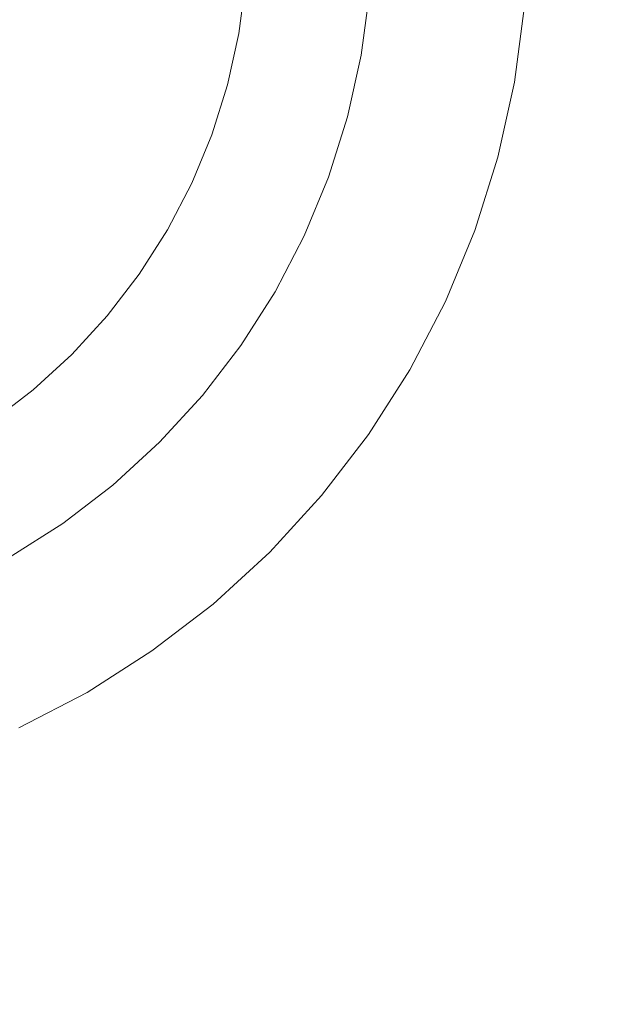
# Model space of a CAD drawing. Header units: millimetres. Extents: x -148 to 148, y -92 to 92.
# Tile 18 of 49: x -84 to -75, y 47 to 63. Entities that reach past the tile are written whole.
import ezdxf

# ---------------------------------------------------------------- set-up
doc = ezdxf.new("R2010")
doc.units = ezdxf.units.MM
doc.header["$LTSCALE"] = 25.4
doc.layers.add('Lighting-Moving Light', color=7, linetype='Continuous', lineweight=5, true_color=0x000000)

# ---------------------------------------------------------------- blocks, each defined once
blk = doc.blocks.new('Group-1')
at = {"layer": 'Lighting-Moving Light', "color": 7, "linetype": 'Continuous', "lineweight": 5, "transparency": 33554687}
for points in [[(-1905.589, -1205.846, -16.5), (-2119.658, -1205.846, -16.5), (-2119.658, -1379.915, -16.5), (-1905.589, -1379.915, -16.5)], [(-2116.123, -1209.38, -108.466), (-1909.124, -1209.38, -108.466), (-1909.124, -1376.38, -108.466), (-2116.123, -1376.38, -108.466)]]:
    blk.add_3dface(points, dxfattribs=at)
for points, invisible_edges in [([(-2097.143, -1236.708, 0.035), (-2096.481, -1236.2, 0.035), (-2095.867, -1235.637, 0.035), (-2102.623, -1228.88, 0.035)], 12), ([(-2095.867, -1235.637, 0.035), (-2095.303, -1235.023, 0.035), (-2094.796, -1234.361, 0.035), (-2102.623, -1228.88, 0.035)], 12), ([(-2094.796, -1234.361, 0.035), (-2094.348, -1233.658, 0.035), (-2093.963, -1232.919, 0.035), (-2102.623, -1228.88, 0.035)], 12), ([(-2093.963, -1232.919, 0.035), (-2093.644, -1232.149, 0.035), (-2093.393, -1231.354, 0.035), (-2102.623, -1228.88, 0.035)], 12), ([(-2093.393, -1231.354, 0.035), (-2093.213, -1230.54, 0.035), (-2093.104, -1229.713, 0.035), (-2102.623, -1228.88, 0.035)], 12), ([(-2088.677, -1230.101, -16.465), (-2088.836, -1231.311, -16.465), (-2089.101, -1232.504, -16.465), (-2102.623, -1228.88, -16.465)], 12), ([(-2089.101, -1232.504, -16.465), (-2089.468, -1233.669, -16.465), (-2089.935, -1234.797, -16.465), (-2102.623, -1228.88, -16.465)], 12), ([(-2089.935, -1234.797, -16.465), (-2090.499, -1235.88, -16.465), (-2091.155, -1236.91, -16.465), (-2102.623, -1228.88, -16.465)], 12), ([(-2091.155, -1236.91, -16.465), (-2091.899, -1237.879, -16.465), (-2092.724, -1238.78, -16.465), (-2102.623, -1228.88, -16.465)], 12), ([(-2092.724, -1238.78, -16.465), (-2093.624, -1239.605, -16.465), (-2094.593, -1240.348, -16.465), (-2102.623, -1228.88, -16.465)], 12), ([(-2094.593, -1240.348, -16.465), (-2095.623, -1241.005, -16.465), (-2096.707, -1241.569, -16.465), (-2102.623, -1228.88, -16.465)], 12), ([(-2093.104, -1229.713, 0.035), (-2093.213, -1230.54, 0.035), (-2093.05, -1230.568, 0.028), (-2092.94, -1229.728, 0.028)], 14), ([(-2092.94, -1229.728, 0.028), (-2093.05, -1230.568, 0.028), (-2092.889, -1230.597, 0.007), (-2092.776, -1229.742, 0.007)], 15), ([(-2092.776, -1229.742, 0.007), (-2092.889, -1230.597, 0.007), (-2092.729, -1230.625, -0.027), (-2092.615, -1229.756, -0.027)], 15), ([(-2092.615, -1229.756, -0.027), (-2092.729, -1230.625, -0.027), (-2092.573, -1230.652, -0.074), (-2092.457, -1229.77, -0.074)], 15), ([(-2092.457, -1229.77, -0.074), (-2092.573, -1230.652, -0.074), (-2092.422, -1230.679, -0.134), (-2092.304, -1229.783, -0.134)], 15), ([(-2092.304, -1229.783, -0.134), (-2092.422, -1230.679, -0.134), (-2092.275, -1230.705, -0.206), (-2092.156, -1229.796, -0.206)], 15), ([(-2092.156, -1229.796, -0.206), (-2092.275, -1230.705, -0.206), (-2092.136, -1230.73, -0.291), (-2092.014, -1229.809, -0.291)], 15), ([(-2092.014, -1229.809, -0.291), (-2092.136, -1230.73, -0.291), (-2092.003, -1230.753, -0.387), (-2091.88, -1229.82, -0.387)], 15), ([(-2091.88, -1229.82, -0.387), (-2092.003, -1230.753, -0.387), (-2091.879, -1230.775, -0.494), (-2091.755, -1229.831, -0.494)], 15), ([(-2091.755, -1229.831, -0.494), (-2091.879, -1230.775, -0.494), (-2091.764, -1230.795, -0.611), (-2091.638, -1229.841, -0.611)], 15), ([(-2091.638, -1229.841, -0.611), (-2091.764, -1230.795, -0.611), (-2091.658, -1230.814, -0.737), (-2091.532, -1229.851, -0.737)], 15), ([(-2091.532, -1229.851, -0.737), (-2091.658, -1230.814, -0.737), (-2091.564, -1230.83, -0.872), (-2091.436, -1229.859, -0.872)], 15), ([(-2091.436, -1229.859, -0.872), (-2091.564, -1230.83, -0.872), (-2091.481, -1230.845, -1.014), (-2091.352, -1229.867, -1.014)], 15), ([(-2091.352, -1229.867, -1.014), (-2091.481, -1230.845, -1.014), (-2091.409, -1230.858, -1.162), (-2091.279, -1229.873, -1.162)], 15), ([(-2091.279, -1229.873, -1.162), (-2091.409, -1230.858, -1.162), (-2091.35, -1230.868, -1.316), (-2091.22, -1229.878, -1.316)], 15), ([(-2091.22, -1229.878, -1.316), (-2091.35, -1230.868, -1.316), (-2091.303, -1230.876, -1.475), (-2091.173, -1229.882, -1.475)], 15), ([(-2091.173, -1229.882, -1.475), (-2091.303, -1230.876, -1.475), (-2091.27, -1230.882, -1.637), (-2091.139, -1229.885, -1.637)], 11), ([(-2088.836, -1231.311, -16.465), (-2088.677, -1230.101, -16.465), (-2091.139, -1229.885, -1.637), (-2091.27, -1230.882, -1.637)], 10), ([(-2093.213, -1230.54, 0.035), (-2093.393, -1231.354, 0.035), (-2093.234, -1231.396, 0.028), (-2093.05, -1230.568, 0.028)], 14), ([(-2093.05, -1230.568, 0.028), (-2093.234, -1231.396, 0.028), (-2093.075, -1231.439, 0.007), (-2092.889, -1230.597, 0.007)], 15), ([(-2092.889, -1230.597, 0.007), (-2093.075, -1231.439, 0.007), (-2092.919, -1231.481, -0.027), (-2092.729, -1230.625, -0.027)], 15), ([(-2092.729, -1230.625, -0.027), (-2092.919, -1231.481, -0.027), (-2092.766, -1231.522, -0.074), (-2092.573, -1230.652, -0.074)], 15), ([(-2092.573, -1230.652, -0.074), (-2092.766, -1231.522, -0.074), (-2092.617, -1231.562, -0.134), (-2092.422, -1230.679, -0.134)], 15), ([(-2092.422, -1230.679, -0.134), (-2092.617, -1231.562, -0.134), (-2092.474, -1231.6, -0.206), (-2092.275, -1230.705, -0.206)], 15), ([(-2092.275, -1230.705, -0.206), (-2092.474, -1231.6, -0.206), (-2092.337, -1231.637, -0.291), (-2092.136, -1230.73, -0.291)], 15), ([(-2092.136, -1230.73, -0.291), (-2092.337, -1231.637, -0.291), (-2092.207, -1231.672, -0.387), (-2092.003, -1230.753, -0.387)], 15), ([(-2092.003, -1230.753, -0.387), (-2092.207, -1231.672, -0.387), (-2092.085, -1231.704, -0.494), (-2091.879, -1230.775, -0.494)], 15), ([(-2091.879, -1230.775, -0.494), (-2092.085, -1231.704, -0.494), (-2091.972, -1231.734, -0.611), (-2091.764, -1230.795, -0.611)], 15), ([(-2091.764, -1230.795, -0.611), (-2091.972, -1231.734, -0.611), (-2091.869, -1231.762, -0.737), (-2091.658, -1230.814, -0.737)], 15), ([(-2091.658, -1230.814, -0.737), (-2091.869, -1231.762, -0.737), (-2091.776, -1231.787, -0.872), (-2091.564, -1230.83, -0.872)], 15), ([(-2091.564, -1230.83, -0.872), (-2091.776, -1231.787, -0.872), (-2091.694, -1231.809, -1.014), (-2091.481, -1230.845, -1.014)], 15), ([(-2091.481, -1230.845, -1.014), (-2091.694, -1231.809, -1.014), (-2091.624, -1231.828, -1.162), (-2091.409, -1230.858, -1.162)], 15), ([(-2091.409, -1230.858, -1.162), (-2091.624, -1231.828, -1.162), (-2091.566, -1231.843, -1.316), (-2091.35, -1230.868, -1.316)], 15), ([(-2091.35, -1230.868, -1.316), (-2091.566, -1231.843, -1.316), (-2091.521, -1231.855, -1.475), (-2091.303, -1230.876, -1.475)], 15), ([(-2091.303, -1230.876, -1.475), (-2091.521, -1231.855, -1.475), (-2091.488, -1231.864, -1.637), (-2091.27, -1230.882, -1.637)], 11), ([(-2089.101, -1232.504, -16.465), (-2088.836, -1231.311, -16.465), (-2091.27, -1230.882, -1.637), (-2091.488, -1231.864, -1.637)], 10), ([(-2093.393, -1231.354, 0.035), (-2093.644, -1232.149, 0.035), (-2093.489, -1232.205, 0.028), (-2093.234, -1231.396, 0.028)], 14), ([(-2093.234, -1231.396, 0.028), (-2093.489, -1232.205, 0.028), (-2093.335, -1232.261, 0.007), (-2093.075, -1231.439, 0.007)], 15), ([(-2093.075, -1231.439, 0.007), (-2093.335, -1232.261, 0.007), (-2093.183, -1232.317, -0.027), (-2092.919, -1231.481, -0.027)], 15), ([(-2092.919, -1231.481, -0.027), (-2093.183, -1232.317, -0.027), (-2093.034, -1232.371, -0.074), (-2092.766, -1231.522, -0.074)], 15), ([(-2092.766, -1231.522, -0.074), (-2093.034, -1232.371, -0.074), (-2092.889, -1232.423, -0.134), (-2092.617, -1231.562, -0.134)], 15), ([(-2092.617, -1231.562, -0.134), (-2092.889, -1232.423, -0.134), (-2092.749, -1232.474, -0.206), (-2092.474, -1231.6, -0.206)], 15), ([(-2092.474, -1231.6, -0.206), (-2092.749, -1232.474, -0.206), (-2092.616, -1232.523, -0.291), (-2092.337, -1231.637, -0.291)], 15), ([(-2092.337, -1231.637, -0.291), (-2092.616, -1232.523, -0.291), (-2092.49, -1232.569, -0.387), (-2092.207, -1231.672, -0.387)], 15), ([(-2092.207, -1231.672, -0.387), (-2092.49, -1232.569, -0.387), (-2092.371, -1232.612, -0.494), (-2092.085, -1231.704, -0.494)], 15), ([(-2092.085, -1231.704, -0.494), (-2092.371, -1232.612, -0.494), (-2092.261, -1232.652, -0.611), (-2091.972, -1231.734, -0.611)], 15), ([(-2091.972, -1231.734, -0.611), (-2092.261, -1232.652, -0.611), (-2092.161, -1232.688, -0.737), (-2091.869, -1231.762, -0.737)], 15), ([(-2091.869, -1231.762, -0.737), (-2092.161, -1232.688, -0.737), (-2092.071, -1232.721, -0.872), (-2091.776, -1231.787, -0.872)], 15), ([(-2091.776, -1231.787, -0.872), (-2092.071, -1232.721, -0.872), (-2091.991, -1232.75, -1.014), (-2091.694, -1231.809, -1.014)], 15), ([(-2091.694, -1231.809, -1.014), (-2091.991, -1232.75, -1.014), (-2091.923, -1232.775, -1.162), (-2091.624, -1231.828, -1.162)], 15), ([(-2091.624, -1231.828, -1.162), (-2091.923, -1232.775, -1.162), (-2091.866, -1232.796, -1.316), (-2091.566, -1231.843, -1.316)], 15), ([(-2091.566, -1231.843, -1.316), (-2091.866, -1232.796, -1.316), (-2091.822, -1232.812, -1.475), (-2091.521, -1231.855, -1.475)], 15), ([(-2091.521, -1231.855, -1.475), (-2091.822, -1232.812, -1.475), (-2091.79, -1232.823, -1.637), (-2091.488, -1231.864, -1.637)], 11), ([(-2089.468, -1233.669, -16.465), (-2089.101, -1232.504, -16.465), (-2091.488, -1231.864, -1.637), (-2091.79, -1232.823, -1.637)], 10), ([(-2093.644, -1232.149, 0.035), (-2093.963, -1232.919, 0.035), (-2093.813, -1232.989, 0.028), (-2093.489, -1232.205, 0.028)], 14), ([(-2093.489, -1232.205, 0.028), (-2093.813, -1232.989, 0.028), (-2093.665, -1233.058, 0.007), (-2093.335, -1232.261, 0.007)], 15), ([(-2093.335, -1232.261, 0.007), (-2093.665, -1233.058, 0.007), (-2093.518, -1233.126, -0.027), (-2093.183, -1232.317, -0.027)], 15), ([(-2093.183, -1232.317, -0.027), (-2093.518, -1233.126, -0.027), (-2093.374, -1233.193, -0.074), (-2093.034, -1232.371, -0.074)], 15), ([(-2093.034, -1232.371, -0.074), (-2093.374, -1233.193, -0.074), (-2093.235, -1233.258, -0.134), (-2092.889, -1232.423, -0.134)], 15), ([(-2092.889, -1232.423, -0.134), (-2093.235, -1233.258, -0.134), (-2093.1, -1233.321, -0.206), (-2092.749, -1232.474, -0.206)], 15), ([(-2092.749, -1232.474, -0.206), (-2093.1, -1233.321, -0.206), (-2092.972, -1233.381, -0.291), (-2092.616, -1232.523, -0.291)], 15), ([(-2092.616, -1232.523, -0.291), (-2092.972, -1233.381, -0.291), (-2092.85, -1233.438, -0.387), (-2092.49, -1232.569, -0.387)], 15), ([(-2092.49, -1232.569, -0.387), (-2092.85, -1233.438, -0.387), (-2092.735, -1233.491, -0.494), (-2092.371, -1232.612, -0.494)], 15), ([(-2092.371, -1232.612, -0.494), (-2092.735, -1233.491, -0.494), (-2092.629, -1233.541, -0.611), (-2092.261, -1232.652, -0.611)], 15), ([(-2092.261, -1232.652, -0.611), (-2092.629, -1233.541, -0.611), (-2092.532, -1233.586, -0.737), (-2092.161, -1232.688, -0.737)], 15), ([(-2092.161, -1232.688, -0.737), (-2092.532, -1233.586, -0.737), (-2092.445, -1233.626, -0.872), (-2092.071, -1232.721, -0.872)], 15), ([(-2092.071, -1232.721, -0.872), (-2092.445, -1233.626, -0.872), (-2092.369, -1233.662, -1.014), (-2091.991, -1232.75, -1.014)], 15), ([(-2091.991, -1232.75, -1.014), (-2092.369, -1233.662, -1.014), (-2092.303, -1233.693, -1.162), (-2091.923, -1232.775, -1.162)], 15), ([(-2091.923, -1232.775, -1.162), (-2092.303, -1233.693, -1.162), (-2092.249, -1233.718, -1.316), (-2091.866, -1232.796, -1.316)], 15), ([(-2093.963, -1232.919, 0.035), (-2094.348, -1233.658, 0.035), (-2094.205, -1233.741, 0.028), (-2093.813, -1232.989, 0.028)], 14), ([(-2091.866, -1232.796, -1.316), (-2092.249, -1233.718, -1.316), (-2092.206, -1233.738, -1.475), (-2091.822, -1232.812, -1.475)], 15), ([(-2091.822, -1232.812, -1.475), (-2092.206, -1233.738, -1.475), (-2092.175, -1233.753, -1.637), (-2091.79, -1232.823, -1.637)], 11), ([(-2089.935, -1234.797, -16.465), (-2089.468, -1233.669, -16.465), (-2091.79, -1232.823, -1.637), (-2092.175, -1233.753, -1.637)], 10), ([(-2093.813, -1232.989, 0.028), (-2094.205, -1233.741, 0.028), (-2094.063, -1233.823, 0.007), (-2093.665, -1233.058, 0.007)], 15), ([(-2093.665, -1233.058, 0.007), (-2094.063, -1233.823, 0.007), (-2093.923, -1233.904, -0.027), (-2093.518, -1233.126, -0.027)], 15), ([(-2093.518, -1233.126, -0.027), (-2093.923, -1233.904, -0.027), (-2093.785, -1233.983, -0.074), (-2093.374, -1233.193, -0.074)], 15), ([(-2093.374, -1233.193, -0.074), (-2093.785, -1233.983, -0.074), (-2093.652, -1234.06, -0.134), (-2093.235, -1233.258, -0.134)], 15), ([(-2093.235, -1233.258, -0.134), (-2093.652, -1234.06, -0.134), (-2093.523, -1234.134, -0.206), (-2093.1, -1233.321, -0.206)], 15), ([(-2093.1, -1233.321, -0.206), (-2093.523, -1234.134, -0.206), (-2093.401, -1234.205, -0.291), (-2092.972, -1233.381, -0.291)], 15), ([(-2092.972, -1233.381, -0.291), (-2093.401, -1234.205, -0.291), (-2093.284, -1234.273, -0.387), (-2092.85, -1233.438, -0.387)], 15), ([(-2092.85, -1233.438, -0.387), (-2093.284, -1234.273, -0.387), (-2093.175, -1234.336, -0.494), (-2092.735, -1233.491, -0.494)], 15), ([(-2092.735, -1233.491, -0.494), (-2093.175, -1234.336, -0.494), (-2093.074, -1234.394, -0.611), (-2092.629, -1233.541, -0.611)], 15), ([(-2092.629, -1233.541, -0.611), (-2093.074, -1234.394, -0.611), (-2092.981, -1234.447, -0.737), (-2092.532, -1233.586, -0.737)], 15), ([(-2094.348, -1233.658, 0.035), (-2094.796, -1234.361, 0.035), (-2094.661, -1234.456, 0.028), (-2094.205, -1233.741, 0.028)], 14), ([(-2092.532, -1233.586, -0.737), (-2092.981, -1234.447, -0.737), (-2092.898, -1234.495, -0.872), (-2092.445, -1233.626, -0.872)], 15), ([(-2092.445, -1233.626, -0.872), (-2092.898, -1234.495, -0.872), (-2092.825, -1234.538, -1.014), (-2092.369, -1233.662, -1.014)], 15), ([(-2092.369, -1233.662, -1.014), (-2092.825, -1234.538, -1.014), (-2092.762, -1234.574, -1.162), (-2092.303, -1233.693, -1.162)], 15), ([(-2092.303, -1233.693, -1.162), (-2092.762, -1234.574, -1.162), (-2092.71, -1234.604, -1.316), (-2092.249, -1233.718, -1.316)], 15), ([(-2092.249, -1233.718, -1.316), (-2092.71, -1234.604, -1.316), (-2092.669, -1234.628, -1.475), (-2092.206, -1233.738, -1.475)], 15), ([(-2094.205, -1233.741, 0.028), (-2094.661, -1234.456, 0.028), (-2094.526, -1234.55, 0.007), (-2094.063, -1233.823, 0.007)], 15), ([(-2094.063, -1233.823, 0.007), (-2094.526, -1234.55, 0.007), (-2094.394, -1234.643, -0.027), (-2093.923, -1233.904, -0.027)], 15), ([(-2092.206, -1233.738, -1.475), (-2092.669, -1234.628, -1.475), (-2092.639, -1234.645, -1.637), (-2092.175, -1233.753, -1.637)], 11), ([(-2090.499, -1235.88, -16.465), (-2089.935, -1234.797, -16.465), (-2092.175, -1233.753, -1.637), (-2092.639, -1234.645, -1.637)], 10), ([(-2093.923, -1233.904, -0.027), (-2094.394, -1234.643, -0.027), (-2094.264, -1234.734, -0.074), (-2093.785, -1233.983, -0.074)], 15), ([(-2093.785, -1233.983, -0.074), (-2094.264, -1234.734, -0.074), (-2094.138, -1234.822, -0.134), (-2093.652, -1234.06, -0.134)], 15), ([(-2093.652, -1234.06, -0.134), (-2094.138, -1234.822, -0.134), (-2094.016, -1234.907, -0.206), (-2093.523, -1234.134, -0.206)], 15), ([(-2093.523, -1234.134, -0.206), (-2094.016, -1234.907, -0.206), (-2093.9, -1234.989, -0.291), (-2093.401, -1234.205, -0.291)], 15), ([(-2093.401, -1234.205, -0.291), (-2093.9, -1234.989, -0.291), (-2093.789, -1235.066, -0.387), (-2093.284, -1234.273, -0.387)], 15), ([(-2093.284, -1234.273, -0.387), (-2093.789, -1235.066, -0.387), (-2093.686, -1235.138, -0.494), (-2093.175, -1234.336, -0.494)], 15), ([(-2093.175, -1234.336, -0.494), (-2093.686, -1235.138, -0.494), (-2093.59, -1235.205, -0.611), (-2093.074, -1234.394, -0.611)], 15), ([(-2094.796, -1234.361, 0.035), (-2095.303, -1235.023, 0.035), (-2095.177, -1235.129, 0.028), (-2094.661, -1234.456, 0.028)], 14), ([(-2094.661, -1234.456, 0.028), (-2095.177, -1235.129, 0.028), (-2095.051, -1235.234, 0.007), (-2094.526, -1234.55, 0.007)], 15), ([(-2093.074, -1234.394, -0.611), (-2093.59, -1235.205, -0.611), (-2093.503, -1235.267, -0.737), (-2092.981, -1234.447, -0.737)], 15), ([(-2092.981, -1234.447, -0.737), (-2093.503, -1235.267, -0.737), (-2093.424, -1235.322, -0.872), (-2092.898, -1234.495, -0.872)], 15), ([(-2092.898, -1234.495, -0.872), (-2093.424, -1235.322, -0.872), (-2093.355, -1235.37, -1.014), (-2092.825, -1234.538, -1.014)], 15), ([(-2094.526, -1234.55, 0.007), (-2095.051, -1235.234, 0.007), (-2094.927, -1235.338, -0.027), (-2094.394, -1234.643, -0.027)], 15), ([(-2094.394, -1234.643, -0.027), (-2094.927, -1235.338, -0.027), (-2094.806, -1235.44, -0.074), (-2094.264, -1234.734, -0.074)], 15), ([(-2092.825, -1234.538, -1.014), (-2093.355, -1235.37, -1.014), (-2093.295, -1235.412, -1.162), (-2092.762, -1234.574, -1.162)], 15), ([(-2092.762, -1234.574, -1.162), (-2093.295, -1235.412, -1.162), (-2093.246, -1235.446, -1.316), (-2092.71, -1234.604, -1.316)], 15), ([(-2092.71, -1234.604, -1.316), (-2093.246, -1235.446, -1.316), (-2093.208, -1235.473, -1.475), (-2092.669, -1234.628, -1.475)], 15), ([(-2092.669, -1234.628, -1.475), (-2093.208, -1235.473, -1.475), (-2093.18, -1235.493, -1.637), (-2092.639, -1234.645, -1.637)], 11), ([(-2091.155, -1236.91, -16.465), (-2090.499, -1235.88, -16.465), (-2092.639, -1234.645, -1.637), (-2093.18, -1235.493, -1.637)], 10), ([(-2094.264, -1234.734, -0.074), (-2094.806, -1235.44, -0.074), (-2094.688, -1235.539, -0.134), (-2094.138, -1234.822, -0.134)], 15), ([(-2094.138, -1234.822, -0.134), (-2094.688, -1235.539, -0.134), (-2094.574, -1235.635, -0.206), (-2094.016, -1234.907, -0.206)], 15), ([(-2094.016, -1234.907, -0.206), (-2094.574, -1235.635, -0.206), (-2094.465, -1235.726, -0.291), (-2093.9, -1234.989, -0.291)], 15), ([(-2095.303, -1235.023, 0.035), (-2095.867, -1235.637, 0.035), (-2095.75, -1235.754, 0.028), (-2095.177, -1235.129, 0.028)], 14), ([(-2095.177, -1235.129, 0.028), (-2095.75, -1235.754, 0.028), (-2095.634, -1235.87, 0.007), (-2095.051, -1235.234, 0.007)], 15), ([(-2093.9, -1234.989, -0.291), (-2094.465, -1235.726, -0.291), (-2094.362, -1235.812, -0.387), (-2093.789, -1235.066, -0.387)], 15), ([(-2093.789, -1235.066, -0.387), (-2094.362, -1235.812, -0.387), (-2094.266, -1235.893, -0.494), (-2093.686, -1235.138, -0.494)], 15), ([(-2095.051, -1235.234, 0.007), (-2095.634, -1235.87, 0.007), (-2095.519, -1235.985, -0.027), (-2094.927, -1235.338, -0.027)], 15), ([(-2093.686, -1235.138, -0.494), (-2094.266, -1235.893, -0.494), (-2094.176, -1235.969, -0.611), (-2093.59, -1235.205, -0.611)], 15), ([(-2093.59, -1235.205, -0.611), (-2094.176, -1235.969, -0.611), (-2094.094, -1236.037, -0.737), (-2093.503, -1235.267, -0.737)], 15), ([(-2093.503, -1235.267, -0.737), (-2094.094, -1236.037, -0.737), (-2094.021, -1236.099, -0.872), (-2093.424, -1235.322, -0.872)], 15), ([(-2094.927, -1235.338, -0.027), (-2095.519, -1235.985, -0.027), (-2095.407, -1236.097, -0.074), (-2094.806, -1235.44, -0.074)], 15), ([(-2094.806, -1235.44, -0.074), (-2095.407, -1236.097, -0.074), (-2095.298, -1236.205, -0.134), (-2094.688, -1235.539, -0.134)], 15), ([(-2093.424, -1235.322, -0.872), (-2094.021, -1236.099, -0.872), (-2093.956, -1236.153, -1.014), (-2093.355, -1235.37, -1.014)], 15), ([(-2093.355, -1235.37, -1.014), (-2093.956, -1236.153, -1.014), (-2093.9, -1236.2, -1.162), (-2093.295, -1235.412, -1.162)], 15), ([(-2093.295, -1235.412, -1.162), (-2093.9, -1236.2, -1.162), (-2093.854, -1236.239, -1.316), (-2093.246, -1235.446, -1.316)], 15), ([(-2093.246, -1235.446, -1.316), (-2093.854, -1236.239, -1.316), (-2093.818, -1236.269, -1.475), (-2093.208, -1235.473, -1.475)], 15), ([(-2094.688, -1235.539, -0.134), (-2095.298, -1236.205, -0.134), (-2095.193, -1236.31, -0.206), (-2094.574, -1235.635, -0.206)], 15), ([(-2093.208, -1235.473, -1.475), (-2093.818, -1236.269, -1.475), (-2093.792, -1236.291, -1.637), (-2093.18, -1235.493, -1.637)], 11), ([(-2091.899, -1237.879, -16.465), (-2091.155, -1236.91, -16.465), (-2093.18, -1235.493, -1.637), (-2093.792, -1236.291, -1.637)], 10), ([(-2095.867, -1235.637, 0.035), (-2096.481, -1236.2, 0.035), (-2096.375, -1236.327, 0.028), (-2095.75, -1235.754, 0.028)], 14), ([(-2095.75, -1235.754, 0.028), (-2096.375, -1236.327, 0.028), (-2096.27, -1236.453, 0.007), (-2095.634, -1235.87, 0.007)], 15), ([(-2094.574, -1235.635, -0.206), (-2095.193, -1236.31, -0.206), (-2095.093, -1236.411, -0.291), (-2094.465, -1235.726, -0.291)], 15), ([(-2094.465, -1235.726, -0.291), (-2095.093, -1236.411, -0.291), (-2094.998, -1236.506, -0.387), (-2094.362, -1235.812, -0.387)], 15), ([(-2095.634, -1235.87, 0.007), (-2096.27, -1236.453, 0.007), (-2096.166, -1236.577, -0.027), (-2095.519, -1235.985, -0.027)], 15), ([(-2094.362, -1235.812, -0.387), (-2094.998, -1236.506, -0.387), (-2094.909, -1236.595, -0.494), (-2094.266, -1235.893, -0.494)], 15), ([(-2094.266, -1235.893, -0.494), (-2094.909, -1236.595, -0.494), (-2094.826, -1236.678, -0.611), (-2094.176, -1235.969, -0.611)], 15), ([(-2095.519, -1235.985, -0.027), (-2096.166, -1236.577, -0.027), (-2096.064, -1236.698, -0.074), (-2095.407, -1236.097, -0.074)], 15), ([(-2094.176, -1235.969, -0.611), (-2094.826, -1236.678, -0.611), (-2094.75, -1236.753, -0.737), (-2094.094, -1236.037, -0.737)], 15), ([(-2094.094, -1236.037, -0.737), (-2094.75, -1236.753, -0.737), (-2094.683, -1236.821, -0.872), (-2094.021, -1236.099, -0.872)], 15), ([(-2096.481, -1236.2, 0.035), (-2097.143, -1236.708, 0.035), (-2097.048, -1236.843, 0.028), (-2096.375, -1236.327, 0.028)], 14), ([(-2095.407, -1236.097, -0.074), (-2096.064, -1236.698, -0.074), (-2095.965, -1236.816, -0.134), (-2095.298, -1236.205, -0.134)], 15), ([(-2095.298, -1236.205, -0.134), (-2095.965, -1236.816, -0.134), (-2095.869, -1236.93, -0.206), (-2095.193, -1236.31, -0.206)], 15), ([(-2094.021, -1236.099, -0.872), (-2094.683, -1236.821, -0.872), (-2094.623, -1236.881, -1.014), (-2093.956, -1236.153, -1.014)], 15), ([(-2093.956, -1236.153, -1.014), (-2094.623, -1236.881, -1.014), (-2094.571, -1236.932, -1.162), (-2093.9, -1236.2, -1.162)], 15), ([(-2093.9, -1236.2, -1.162), (-2094.571, -1236.932, -1.162), (-2094.529, -1236.975, -1.316), (-2093.854, -1236.239, -1.316)], 15), ([(-2096.375, -1236.327, 0.028), (-2097.048, -1236.843, 0.028), (-2096.954, -1236.978, 0.007), (-2096.27, -1236.453, 0.007)], 15), ([(-2095.193, -1236.31, -0.206), (-2095.869, -1236.93, -0.206), (-2095.778, -1237.039, -0.291), (-2095.093, -1236.411, -0.291)], 15), ([(-2093.854, -1236.239, -1.316), (-2094.529, -1236.975, -1.316), (-2094.496, -1237.008, -1.475), (-2093.818, -1236.269, -1.475)], 15), ([(-2093.818, -1236.269, -1.475), (-2094.496, -1237.008, -1.475), (-2094.472, -1237.032, -1.637), (-2093.792, -1236.291, -1.637)], 11), ([(-2092.724, -1238.78, -16.465), (-2091.899, -1237.879, -16.465), (-2093.792, -1236.291, -1.637), (-2094.472, -1237.032, -1.637)], 10), ([(-2096.27, -1236.453, 0.007), (-2096.954, -1236.978, 0.007), (-2096.861, -1237.11, -0.027), (-2096.166, -1236.577, -0.027)], 15), ([(-2095.093, -1236.411, -0.291), (-2095.778, -1237.039, -0.291), (-2095.691, -1237.142, -0.387), (-2094.998, -1236.506, -0.387)], 15), ([(-2094.998, -1236.506, -0.387), (-2095.691, -1237.142, -0.387), (-2095.61, -1237.238, -0.494), (-2094.909, -1236.595, -0.494)], 15), ([(-2096.166, -1236.577, -0.027), (-2096.861, -1237.11, -0.027), (-2096.77, -1237.24, -0.074), (-2096.064, -1236.698, -0.074)], 15), ([(-2096.064, -1236.698, -0.074), (-2096.77, -1237.24, -0.074), (-2096.682, -1237.366, -0.134), (-2095.965, -1236.816, -0.134)], 15), ([(-2094.909, -1236.595, -0.494), (-2095.61, -1237.238, -0.494), (-2095.535, -1237.328, -0.611), (-2094.826, -1236.678, -0.611)], 15), ([(-2094.826, -1236.678, -0.611), (-2095.535, -1237.328, -0.611), (-2095.467, -1237.41, -0.737), (-2094.75, -1236.753, -0.737)], 15), ([(-2095.965, -1236.816, -0.134), (-2096.682, -1237.366, -0.134), (-2096.596, -1237.488, -0.206), (-2095.869, -1236.93, -0.206)], 15), ([(-2094.75, -1236.753, -0.737), (-2095.467, -1237.41, -0.737), (-2095.405, -1237.483, -0.872), (-2094.683, -1236.821, -0.872)], 15), ([(-2094.683, -1236.821, -0.872), (-2095.405, -1237.483, -0.872), (-2095.35, -1237.548, -1.014), (-2094.623, -1236.881, -1.014)], 15), ([(-2095.869, -1236.93, -0.206), (-2096.596, -1237.488, -0.206), (-2096.515, -1237.604, -0.291), (-2095.778, -1237.039, -0.291)], 15), ([(-2094.623, -1236.881, -1.014), (-2095.35, -1237.548, -1.014), (-2095.304, -1237.604, -1.162), (-2094.571, -1236.932, -1.162)], 15), ([(-2094.571, -1236.932, -1.162), (-2095.304, -1237.604, -1.162), (-2095.265, -1237.65, -1.316), (-2094.529, -1236.975, -1.316)], 15), ([(-2094.529, -1236.975, -1.316), (-2095.265, -1237.65, -1.316), (-2095.235, -1237.686, -1.475), (-2094.496, -1237.008, -1.475)], 15), ([(-2094.496, -1237.008, -1.475), (-2095.235, -1237.686, -1.475), (-2095.213, -1237.712, -1.637), (-2094.472, -1237.032, -1.637)], 11), ([(-2095.778, -1237.039, -0.291), (-2096.515, -1237.604, -0.291), (-2096.438, -1237.714, -0.387), (-2095.691, -1237.142, -0.387)], 15), ([(-2095.691, -1237.142, -0.387), (-2096.438, -1237.714, -0.387), (-2096.366, -1237.818, -0.494), (-2095.61, -1237.238, -0.494)], 15), ([(-2093.624, -1239.605, -16.465), (-2092.724, -1238.78, -16.465), (-2094.472, -1237.032, -1.637), (-2095.213, -1237.712, -1.637)], 10), ([(-2096.77, -1237.24, -0.074), (-2097.521, -1237.718, -0.074), (-2097.444, -1237.852, -0.134), (-2096.682, -1237.366, -0.134)], 15), ([(-2095.61, -1237.238, -0.494), (-2096.366, -1237.818, -0.494), (-2096.298, -1237.913, -0.611), (-2095.535, -1237.328, -0.611)], 15), ([(-2096.682, -1237.366, -0.134), (-2097.444, -1237.852, -0.134), (-2097.37, -1237.98, -0.206), (-2096.596, -1237.488, -0.206)], 15), ([(-2095.535, -1237.328, -0.611), (-2096.298, -1237.913, -0.611), (-2096.237, -1238.001, -0.737), (-2095.467, -1237.41, -0.737)], 15), ([(-2095.467, -1237.41, -0.737), (-2096.237, -1238.001, -0.737), (-2096.182, -1238.08, -0.872), (-2095.405, -1237.483, -0.872)], 15), ([(-2095.405, -1237.483, -0.872), (-2096.182, -1238.08, -0.872), (-2096.134, -1238.149, -1.014), (-2095.35, -1237.548, -1.014)], 15), ([(-2096.596, -1237.488, -0.206), (-2097.37, -1237.98, -0.206), (-2097.299, -1238.103, -0.291), (-2096.515, -1237.604, -0.291)], 15), ([(-2096.515, -1237.604, -0.291), (-2097.299, -1238.103, -0.291), (-2097.231, -1238.22, -0.387), (-2096.438, -1237.714, -0.387)], 15), ([(-2095.35, -1237.548, -1.014), (-2096.134, -1238.149, -1.014), (-2096.092, -1238.208, -1.162), (-2095.304, -1237.604, -1.162)], 15), ([(-2095.304, -1237.604, -1.162), (-2096.092, -1238.208, -1.162), (-2096.057, -1238.258, -1.316), (-2095.265, -1237.65, -1.316)], 15), ([(-2096.438, -1237.714, -0.387), (-2097.231, -1238.22, -0.387), (-2097.168, -1238.329, -0.494), (-2096.366, -1237.818, -0.494)], 15), ([(-2095.265, -1237.65, -1.316), (-2096.057, -1238.258, -1.316), (-2096.03, -1238.296, -1.475), (-2095.235, -1237.686, -1.475)], 15), ([(-2095.235, -1237.686, -1.475), (-2096.03, -1238.296, -1.475), (-2096.011, -1238.324, -1.637), (-2095.213, -1237.712, -1.637)], 11), ([(-2094.593, -1240.348, -16.465), (-2093.624, -1239.605, -16.465), (-2095.213, -1237.712, -1.637), (-2096.011, -1238.324, -1.637)], 10), ([(-2096.366, -1237.818, -0.494), (-2097.168, -1238.329, -0.494), (-2097.11, -1238.43, -0.611), (-2096.298, -1237.913, -0.611)], 15), ([(-2096.298, -1237.913, -0.611), (-2097.11, -1238.43, -0.611), (-2097.056, -1238.523, -0.737), (-2096.237, -1238.001, -0.737)], 15), ([(-2096.237, -1238.001, -0.737), (-2097.056, -1238.523, -0.737), (-2097.008, -1238.606, -0.872), (-2096.182, -1238.08, -0.872)], 15), ([(-2096.182, -1238.08, -0.872), (-2097.008, -1238.606, -0.872), (-2096.966, -1238.679, -1.014), (-2096.134, -1238.149, -1.014)], 15), ([(-2096.134, -1238.149, -1.014), (-2096.966, -1238.679, -1.014), (-2096.93, -1238.742, -1.162), (-2096.092, -1238.208, -1.162)], 15), ([(-2096.092, -1238.208, -1.162), (-2096.93, -1238.742, -1.162), (-2096.9, -1238.794, -1.316), (-2096.057, -1238.258, -1.316)], 15), ([(-2096.057, -1238.258, -1.316), (-2096.9, -1238.794, -1.316), (-2096.876, -1238.835, -1.475), (-2096.03, -1238.296, -1.475)], 15), ([(-2096.03, -1238.296, -1.475), (-2096.876, -1238.835, -1.475), (-2096.859, -1238.864, -1.637), (-2096.011, -1238.324, -1.637)], 11), ([(-2095.623, -1241.005, -16.465), (-2094.593, -1240.348, -16.465), (-2096.011, -1238.324, -1.637), (-2096.859, -1238.864, -1.637)], 10), ([(-2096.707, -1241.569, -16.465), (-2095.623, -1241.005, -16.465), (-2096.859, -1238.864, -1.637), (-2097.751, -1239.329, -1.637)], 10)]:
    blk.add_3dface(points, dxfattribs=dict(at, invisible_edges=invisible_edges))
at = {"layer": 'Lighting-Moving Light', "color": 0, "flags": 1}
for tag in ['Yoke', 'Weight', 'Weight', 'Wattage', '3D_Symbol_Name', 'Candlepower', 'Body', 'Model_Name', 'Beam_Angle', 'Field_Angle', 'Remarks', 'Beam_Angle_2', 'Field_Angle_2', 'Num_Channels', 'Frame_Size', 'Device_Type', 'FixtureID', 'Frame_Size', 'Base', 'Lens', 'Inst_Type', 'Lamp']:
    blk.add_attdef(tag, (-2481.594, 128.93), '', height=0.18, dxfattribs=at)

msp = doc.modelspace()

# ---------------------------------------------------------------- block references
at = {"layer": 'Lighting-Moving Light', "color": 7, "transparency": 33554687}
msp.add_blockref('Group-1', (2012.623, 1292.88), dxfattribs=at)

doc.saveas('drawing.dxf')
